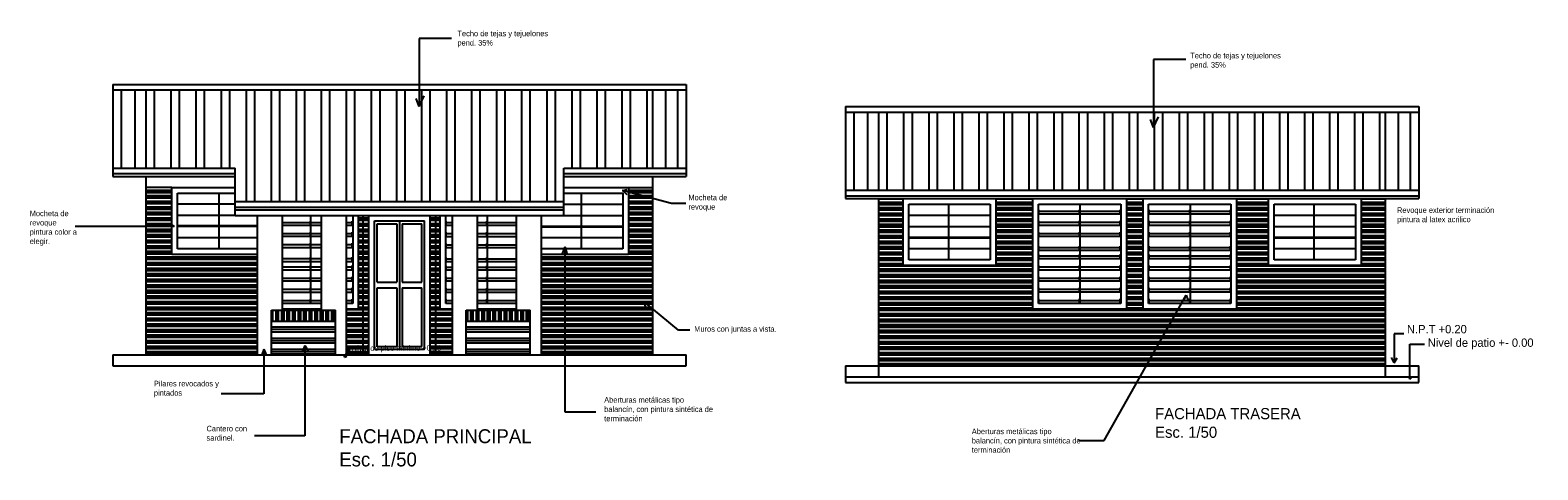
# Model space of a CAD drawing. Header units: millimetres. Extents: x 62 to 2583, y 6 to 513.
# Tile 17 of 20: x 2515 to 2542, y 476 to 484. Entities that reach past the tile are written whole.
import ezdxf

# ---------------------------------------------------------------- set-up
doc = ezdxf.new("R2010")
doc.units = ezdxf.units.MM
doc.linetypes.add('HIDDEN2', pattern=[0.1875, 0.125, -0.0625])
for name, color, linetype in [('Cotas', 3, 'Continuous'), ('EQUIPAMIENTO', 2, 'Continuous'), ('FACHADA', 1, 'Continuous')]:
    doc.layers.add(name, color=color, linetype=linetype)
pattern_1 = [(180, (2482.38477, 471.42416), (-0.1, 0.1), [0.2]), (180, (2482.36356, 471.44538), (-0.1, 0.1), [0.2]), (180, (2482.34234, 471.46659), (-0.1, 0.1), [0.2])]
pattern_2 = [(180, (2482.38477, 471.42416), (-0.2, 0.2), [0.4]), (180, (2482.34234, 471.46659), (-0.2, 0.2), [0.4]), (180, (2482.29992, 471.50901), (-0.2, 0.2), [0.4])]
pattern_3 = [(90, (2482.38477, 471.42416), (0.1, 0.1), [0.2]), (90, (2482.40598, 471.44538), (0.1, 0.1), [0.2]), (90, (2482.4272, 471.46659), (0.1, 0.1), [0.2])]

msp = doc.modelspace()

# ---------------------------------------------------------------- hatches: boundary and pattern name
at = {"layer": 'Cotas', "transparency": 33554687}
h = msp.add_hatch(dxfattribs=at)
h.set_pattern_fill('GOST_GROUND', color=1, scale=0.01, angle=135)
h.set_pattern_definition([(180, (2454.72674, 501.90835), (-0.1, 0.1), [0.2]), (180, (2454.70552, 501.92956), (-0.1, 0.1), [0.2]), (180, (2454.68431, 501.95078), (-0.1, 0.1), [0.2])])
h.paths.add_polyline_path([(2539.114, 477.62), (2539.114, 480.62), (2538.676, 480.62), (2538.676, 479.42), (2537.014, 479.42), (2537.014, 480.62), (2536.438, 480.62), (2536.438, 478.637), (2534.759, 478.637), (2534.759, 480.62), (2534.459, 480.62), (2534.459, 478.637), (2532.779, 478.637), (2532.779, 480.62), (2532.114, 480.62), (2532.114, 479.42), (2530.452, 479.42), (2530.452, 480.62), (2530.014, 480.62), (2530.014, 477.62)])
h = msp.add_hatch(dxfattribs=at)
h.set_pattern_fill('GOST_GROUND', color=1, scale=0.01, angle=135)
h.set_pattern_definition(pattern_1)
h.paths.add_polyline_path([(2520.751, 480.317), (2520.66, 480.317), (2520.66, 478.636), (2520.451, 478.636), (2520.451, 477.817), (2520.751, 477.817)])
h = msp.add_hatch(dxfattribs=at)
h.set_pattern_fill('GOST_GROUND', color=1, scale=0.01, angle=135)
h.set_pattern_definition(pattern_1)
h.paths.add_polyline_path([(2522.051, 477.817), (2522.351, 477.817), (2522.351, 478.634), (2522.131, 478.634), (2522.131, 480.317), (2522.051, 480.317)])
at = {"layer": 'FACHADA', "transparency": 33554687}
h = msp.add_hatch(dxfattribs=at)
h.set_pattern_fill('GOST_GROUND', color=256, scale=0.01, angle=135)
h.set_pattern_definition(pattern_1)
h.paths.add_polyline_path([(2517.312, 479.617), (2517.312, 480.817), (2516.851, 480.817), (2516.851, 477.817), (2518.851, 477.817), (2518.851, 479.617)])
h = msp.add_hatch(dxfattribs=at)
h.set_pattern_fill('GOST_GROUND', color=256, scale=0.01, angle=135)
h.set_pattern_definition(pattern_1)
h.paths.add_polyline_path([(2523.951, 479.617), (2523.951, 477.817), (2525.951, 477.817), (2525.951, 480.817), (2525.513, 480.817), (2525.513, 479.617)])
h = msp.add_hatch(dxfattribs=at)
h.set_pattern_fill('GOST_GROUND', color=256, scale=0.01, angle=135)
h.set_pattern_definition(pattern_1)
h.paths.add_polyline_path([(2520.851, 480.317), (2520.751, 480.317), (2520.751, 477.817), (2520.851, 477.817)])
h = msp.add_hatch(dxfattribs=at)
h.set_pattern_fill('GOST_GROUND', color=256, scale=0.01, angle=135)
h.set_pattern_definition(pattern_1)
h.paths.add_polyline_path([(2522.051, 480.317), (2521.951, 480.317), (2521.951, 477.817), (2522.051, 477.817)])
h = msp.add_hatch(dxfattribs=at)
h.set_pattern_fill('GOST_GROUND', color=256, scale=0.01, angle=45)
h.set_pattern_definition(pattern_3)
h.paths.add_polyline_path([(2520.251, 478.617), (2519.101, 478.617), (2519.101, 478.417), (2520.251, 478.417)])
h = msp.add_hatch(dxfattribs=at)
h.set_pattern_fill('GOST_GROUND', color=256, scale=0.01, angle=45)
h.set_pattern_definition(pattern_3)
h.paths.add_polyline_path([(2523.751, 478.617), (2522.601, 478.617), (2522.601, 478.417), (2523.751, 478.417)])
h = msp.add_hatch(dxfattribs=at)
h.set_pattern_fill('GOST_GROUND', color=256, scale=0.02, angle=135)
h.set_pattern_definition(pattern_2)
h.paths.add_polyline_path([(2520.251, 477.817), (2520.251, 478.417), (2519.101, 478.417), (2519.101, 477.817)])
h = msp.add_hatch(dxfattribs=at)
h.set_pattern_fill('GOST_GROUND', color=256, scale=0.02, angle=135)
h.set_pattern_definition(pattern_2)
h.paths.add_polyline_path([(2523.751, 477.817), (2523.751, 478.417), (2522.601, 478.417), (2522.601, 477.817)])

# ---------------------------------------------------------------- linework, layer by layer
at = {"layer": 'Cotas'}
for p, q in [((2522.334, 483.492), (2521.752, 483.492)), ((2521.752, 483.492), (2521.752, 482.269)), ((2535.526, 483.115), (2534.944, 483.115)), ((2534.944, 483.115), (2534.944, 481.892)), ((2516.251, 482.667), (2526.551, 482.667)), ((2516.251, 482.667), (2516.251, 481.017)), ((2526.551, 482.667), (2526.551, 481.017)), ((2516.251, 482.567), (2526.551, 482.567)), ((2516.401, 482.567), (2516.401, 481.167)), ((2516.645, 482.567), (2516.645, 481.167)), ((2516.851, 481.167), (2516.851, 482.567)), ((2517.001, 481.167), (2517.001, 482.567)), ((2517.301, 481.167), (2517.301, 482.567)), ((2517.451, 481.167), (2517.451, 482.567)), ((2517.751, 481.167), (2517.751, 482.567)), ((2517.901, 481.167), (2517.901, 482.567)), ((2518.201, 481.167), (2518.201, 482.567)), ((2518.351, 481.167), (2518.351, 482.567)), ((2518.651, 480.567), (2518.651, 482.567)), ((2518.801, 480.567), (2518.801, 482.567)), ((2519.101, 480.567), (2519.101, 482.567)), ((2519.251, 480.567), (2519.251, 482.567)), ((2519.551, 480.567), (2519.551, 482.567)), ((2519.701, 480.567), (2519.701, 482.567)), ((2520.001, 480.567), (2520.001, 482.567)), ((2520.151, 480.567), (2520.151, 482.567)), ((2520.451, 480.567), (2520.451, 482.567)), ((2520.601, 480.567), (2520.601, 482.567)), ((2520.901, 480.567), (2520.901, 482.567)), ((2521.051, 480.567), (2521.051, 482.567)), ((2521.351, 480.567), (2521.351, 482.567)), ((2521.501, 480.567), (2521.501, 482.567)), ((2521.752, 482.269), (2521.698, 482.417)), ((2521.752, 482.269), (2521.842, 482.46)), ((2521.801, 480.567), (2521.801, 482.567)), ((2521.951, 480.567), (2521.951, 482.567)), ((2522.251, 480.567), (2522.251, 482.567)), ((2522.401, 480.567), (2522.401, 482.567)), ((2522.701, 480.567), (2522.701, 482.567)), ((2522.851, 480.567), (2522.851, 482.567)), ((2523.151, 480.567), (2523.151, 482.567)), ((2523.301, 480.567), (2523.301, 482.567)), ((2523.601, 480.567), (2523.601, 482.567)), ((2523.751, 480.567), (2523.751, 482.567)), ((2524.051, 480.567), (2524.051, 482.567)), ((2524.201, 480.567), (2524.201, 482.567)), ((2524.501, 481.167), (2524.501, 482.567)), ((2524.651, 481.167), (2524.651, 482.567)), ((2524.951, 481.167), (2524.951, 482.567)), ((2525.101, 481.167), (2525.101, 482.567)), ((2525.401, 481.167), (2525.401, 482.567)), ((2525.551, 481.167), (2525.551, 482.567)), ((2525.851, 481.167), (2525.851, 482.567)), ((2525.951, 481.167), (2525.951, 482.567)), ((2526.183, 481.167), (2526.183, 482.567)), ((2526.401, 481.167), (2526.401, 482.567)), ((2529.414, 482.27), (2539.714, 482.27)), ((2529.414, 482.27), (2529.414, 480.62)), ((2529.414, 482.17), (2539.714, 482.17)), ((2529.564, 482.17), (2529.564, 480.77)), ((2529.809, 482.17), (2529.809, 480.77)), ((2530.014, 480.77), (2530.014, 482.17)), ((2530.164, 480.77), (2530.164, 482.17)), ((2530.464, 480.77), (2530.464, 482.17)), ((2530.614, 480.77), (2530.614, 482.17)), ((2530.914, 480.77), (2530.914, 482.17)), ((2531.064, 480.77), (2531.064, 482.17)), ((2531.364, 480.77), (2531.364, 482.17)), ((2531.514, 480.77), (2531.514, 482.17)), ((2531.814, 480.77), (2531.814, 482.17)), ((2531.964, 480.77), (2531.964, 482.17)), ((2532.264, 480.77), (2532.264, 482.17)), ((2532.414, 480.77), (2532.414, 482.17)), ((2532.714, 480.77), (2532.714, 482.17)), ((2532.864, 480.77), (2532.864, 482.17)), ((2533.164, 480.77), (2533.164, 482.17)), ((2533.314, 480.77), (2533.314, 482.17)), ((2533.614, 480.77), (2533.614, 482.17)), ((2533.764, 480.77), (2533.764, 482.17)), ((2534.064, 480.77), (2534.064, 482.17)), ((2534.214, 480.77), (2534.214, 482.17)), ((2534.514, 480.77), (2534.514, 482.17)), ((2534.664, 480.77), (2534.664, 482.17)), ((2534.964, 480.77), (2534.964, 482.17)), ((2535.114, 480.77), (2535.114, 482.17)), ((2535.414, 480.77), (2535.414, 482.17)), ((2535.564, 480.77), (2535.564, 482.17)), ((2535.864, 480.77), (2535.864, 482.17)), ((2536.014, 480.77), (2536.014, 482.17)), ((2536.314, 480.77), (2536.314, 482.17)), ((2536.464, 480.77), (2536.464, 482.17)), ((2536.764, 480.77), (2536.764, 482.17)), ((2536.914, 480.77), (2536.914, 482.17)), ((2537.214, 480.77), (2537.214, 482.17)), ((2537.364, 480.77), (2537.364, 482.17)), ((2537.664, 480.77), (2537.664, 482.17)), ((2537.814, 480.77), (2537.814, 482.17)), ((2538.114, 480.77), (2538.114, 482.17)), ((2538.264, 480.77), (2538.264, 482.17)), ((2538.564, 480.77), (2538.564, 482.17)), ((2538.714, 480.77), (2538.714, 482.17)), ((2539.014, 480.77), (2539.014, 482.17)), ((2539.114, 480.77), (2539.114, 482.17)), ((2539.347, 480.77), (2539.347, 482.17)), ((2539.564, 480.77), (2539.564, 482.17)), ((2539.714, 482.27), (2539.714, 480.62)), ((2534.944, 481.892), (2534.89, 482.04)), ((2534.944, 481.892), (2535.035, 482.084)), ((2516.251, 481.167), (2518.451, 481.167)), ((2516.251, 481.067), (2518.451, 481.067)), ((2518.451, 480.317), (2518.451, 481.167)), ((2524.351, 480.317), (2524.351, 481.167)), ((2524.351, 481.167), (2526.551, 481.167)), ((2524.351, 481.067), (2526.551, 481.067)), ((2516.251, 481.017), (2518.451, 481.017)), ((2516.851, 477.817), (2516.851, 481.017)), ((2517.312, 480.817), (2516.851, 480.817)), ((2517.312, 480.817), (2518.451, 480.817)), ((2517.312, 479.617), (2517.312, 480.817)), ((2524.351, 481.017), (2526.551, 481.017)), ((2524.351, 480.817), (2525.513, 480.817)), ((2525.41, 480.763), (2525.494, 480.78)), ((2526.288, 480.533), (2525.41, 480.763)), ((2525.41, 480.763), (2525.488, 480.693)), ((2525.513, 480.817), (2525.513, 479.617)), ((2525.513, 480.817), (2525.951, 480.817)), ((2525.951, 477.817), (2525.951, 481.017)), ((2529.414, 480.77), (2539.714, 480.77)), ((2517.412, 480.717), (2518.451, 480.717)), ((2517.412, 479.717), (2517.412, 480.717)), ((2518.451, 480.517), (2517.412, 480.517)), ((2518.162, 479.717), (2518.162, 480.717)), ((2518.451, 480.567), (2524.351, 480.567)), ((2524.351, 480.717), (2525.413, 480.717)), ((2524.351, 480.517), (2525.413, 480.517)), ((2524.663, 480.717), (2524.663, 479.717)), ((2525.413, 480.717), (2525.413, 479.717)), ((2526.548, 480.533), (2526.288, 480.533)), ((2529.414, 480.67), (2539.714, 480.67)), ((2529.414, 480.62), (2539.714, 480.62)), ((2530.014, 477.42), (2530.014, 480.62)), ((2530.452, 479.42), (2530.452, 480.62)), ((2530.552, 479.52), (2530.552, 480.52)), ((2530.552, 480.52), (2532.014, 480.52)), ((2531.264, 480.52), (2531.264, 479.52)), ((2532.014, 480.52), (2532.014, 479.52)), ((2532.114, 480.62), (2532.114, 479.42)), ((2532.779, 478.637), (2532.779, 480.62)), ((2532.779, 480.62), (2534.359, 480.62)), ((2532.879, 478.737), (2532.879, 480.52)), ((2532.879, 480.52), (2534.359, 480.52)), ((2533.629, 478.737), (2533.629, 480.52)), ((2534.359, 480.52), (2534.359, 478.737)), ((2534.459, 480.62), (2534.459, 478.637)), ((2534.759, 478.637), (2534.759, 480.62)), ((2534.859, 478.737), (2534.859, 480.52)), ((2534.859, 480.52), (2536.338, 480.52)), ((2535.609, 478.737), (2535.609, 480.52)), ((2536.338, 480.52), (2536.338, 478.737)), ((2536.438, 480.62), (2536.438, 478.637)), ((2537.014, 479.42), (2537.014, 480.62)), ((2537.114, 480.62), (2538.676, 480.62)), ((2537.114, 479.52), (2537.114, 480.52)), ((2537.114, 480.52), (2538.576, 480.52)), ((2537.826, 480.52), (2537.826, 479.52)), ((2538.576, 480.52), (2538.576, 479.52)), ((2538.676, 480.62), (2538.676, 479.42)), ((2538.676, 480.62), (2539.114, 480.62)), ((2539.114, 477.42), (2539.114, 480.62)), ((2518.451, 480.317), (2517.412, 480.317)), ((2518.451, 480.467), (2524.351, 480.467)), ((2518.451, 480.417), (2524.351, 480.417)), ((2518.451, 480.317), (2524.351, 480.317)), ((2518.851, 477.817), (2518.851, 480.317)), ((2519.301, 478.617), (2519.301, 480.317)), ((2520.001, 478.617), (2520.001, 480.317)), ((2520.451, 477.817), (2520.451, 480.317)), ((2520.66, 480.317), (2520.66, 478.636)), ((2520.751, 477.817), (2520.751, 480.317)), ((2520.851, 477.817), (2520.851, 480.317)), ((2521.951, 477.817), (2521.951, 480.317)), ((2522.051, 477.817), (2522.051, 480.317)), ((2522.131, 478.634), (2522.131, 480.317)), ((2522.231, 478.734), (2522.231, 480.317)), ((2522.351, 477.817), (2522.351, 480.317)), ((2522.801, 478.617), (2522.801, 480.317)), ((2522.981, 478.734), (2522.981, 480.317)), ((2523.501, 478.617), (2523.501, 480.317)), ((2523.951, 477.817), (2523.951, 480.317)), ((2524.351, 480.317), (2525.413, 480.317)), ((2530.552, 480.32), (2532.014, 480.32)), ((2532.889, 480.417), (2532.879, 480.417)), ((2534.359, 480.337), (2532.879, 480.337)), ((2532.889, 480.337), (2532.889, 480.417)), ((2534.349, 480.387), (2532.889, 480.387)), ((2533.619, 480.337), (2533.619, 480.417)), ((2533.619, 480.417), (2533.629, 480.417)), ((2534.869, 480.417), (2534.859, 480.417)), ((2536.338, 480.337), (2534.859, 480.337)), ((2534.869, 480.337), (2534.869, 480.417)), ((2536.328, 480.387), (2534.869, 480.387)), ((2535.599, 480.337), (2535.599, 480.417)), ((2535.599, 480.417), (2535.609, 480.417)), ((2537.114, 480.32), (2538.576, 480.32)), ((2515.573, 480.121), (2517.352, 480.124)), ((2517.352, 480.124), (2517.322, 480.136)), ((2517.352, 480.124), (2517.323, 480.115)), ((2518.851, 480.127), (2517.412, 480.127)), ((2518.851, 480.117), (2517.412, 480.117)), ((2520.951, 480.217), (2521.851, 480.217)), ((2520.951, 477.917), (2520.951, 480.217)), ((2521.001, 480.167), (2521.351, 480.167)), ((2521.001, 479.117), (2521.001, 480.167)), ((2521.351, 480.167), (2521.351, 479.117)), ((2521.401, 480.217), (2521.401, 477.917)), ((2521.451, 480.167), (2521.801, 480.167)), ((2521.451, 480.167), (2521.451, 479.117)), ((2521.801, 479.117), (2521.801, 480.167)), ((2521.851, 477.917), (2521.851, 480.217)), ((2522.241, 480.214), (2522.231, 480.214)), ((2522.351, 480.134), (2522.231, 480.134)), ((2522.241, 480.014), (2522.231, 480.014)), ((2522.241, 480.134), (2522.241, 480.214)), ((2522.351, 480.184), (2522.241, 480.184)), ((2522.241, 479.934), (2522.241, 480.014)), ((2522.351, 479.984), (2522.241, 479.984)), ((2523.501, 480.184), (2522.801, 480.184)), ((2523.501, 480.134), (2522.801, 480.134)), ((2523.501, 479.984), (2522.801, 479.984)), ((2522.971, 480.134), (2522.971, 480.214)), ((2522.971, 480.214), (2522.981, 480.214)), ((2522.971, 479.934), (2522.971, 480.014)), ((2522.971, 480.014), (2522.981, 480.014)), ((2525.413, 480.117), (2523.951, 480.117)), ((2525.413, 480.107), (2523.951, 480.107)), ((2530.552, 480.12), (2532.014, 480.12)), ((2532.889, 480.217), (2532.879, 480.217)), ((2534.359, 480.137), (2532.879, 480.137)), ((2532.889, 480.017), (2532.879, 480.017)), ((2532.889, 480.137), (2532.889, 480.217)), ((2534.349, 480.187), (2532.889, 480.187)), ((2532.889, 479.937), (2532.889, 480.017)), ((2534.349, 479.987), (2532.889, 479.987)), ((2533.619, 480.137), (2533.619, 480.217)), ((2533.619, 480.217), (2533.629, 480.217)), ((2533.619, 479.937), (2533.619, 480.017)), ((2533.619, 480.017), (2533.629, 480.017)), ((2534.869, 480.217), (2534.859, 480.217)), ((2536.338, 480.137), (2534.859, 480.137)), ((2534.869, 480.017), (2534.859, 480.017)), ((2534.869, 480.137), (2534.869, 480.217)), ((2536.328, 480.187), (2534.869, 480.187)), ((2534.869, 479.937), (2534.869, 480.017)), ((2536.328, 479.987), (2534.869, 479.987)), ((2535.599, 480.137), (2535.599, 480.217)), ((2535.599, 480.217), (2535.609, 480.217)), ((2535.599, 479.937), (2535.599, 480.017)), ((2535.599, 480.017), (2535.609, 480.017)), ((2537.114, 480.12), (2538.576, 480.12)), ((2518.851, 479.917), (2517.412, 479.917)), ((2518.851, 479.717), (2517.412, 479.717)), ((2522.351, 479.934), (2522.231, 479.934)), ((2522.241, 479.814), (2522.231, 479.814)), ((2522.351, 479.734), (2522.231, 479.734)), ((2522.241, 479.734), (2522.241, 479.814)), ((2522.351, 479.784), (2522.241, 479.784)), ((2523.501, 479.934), (2522.801, 479.934)), ((2523.501, 479.784), (2522.801, 479.784)), ((2523.501, 479.734), (2522.801, 479.734)), ((2522.971, 479.734), (2522.971, 479.814)), ((2522.971, 479.814), (2522.981, 479.814)), ((2525.413, 479.917), (2523.951, 479.917)), ((2525.413, 479.717), (2523.951, 479.717)), ((2524.369, 479.754), (2524.315, 479.617)), ((2524.369, 479.754), (2524.369, 476.792)), ((2524.369, 479.754), (2524.411, 479.617)), ((2532.014, 479.92), (2530.552, 479.92)), ((2532.014, 479.91), (2530.552, 479.91)), ((2532.014, 479.72), (2530.552, 479.72)), ((2534.359, 479.937), (2532.879, 479.937)), ((2532.889, 479.767), (2532.879, 479.767)), ((2534.359, 479.687), (2532.879, 479.687)), ((2532.889, 479.687), (2532.889, 479.767)), ((2534.349, 479.737), (2532.889, 479.737)), ((2533.619, 479.687), (2533.619, 479.767)), ((2533.619, 479.767), (2533.629, 479.767)), ((2536.338, 479.937), (2534.859, 479.937)), ((2534.869, 479.767), (2534.859, 479.767)), ((2536.338, 479.687), (2534.859, 479.687)), ((2534.869, 479.687), (2534.869, 479.767)), ((2536.328, 479.737), (2534.869, 479.737)), ((2535.599, 479.687), (2535.599, 479.767)), ((2535.599, 479.767), (2535.609, 479.767)), ((2538.576, 479.92), (2537.114, 479.92)), ((2538.576, 479.91), (2537.114, 479.91)), ((2538.576, 479.72), (2537.114, 479.72)), ((2518.851, 479.617), (2517.312, 479.617)), ((2522.241, 479.564), (2522.231, 479.564)), ((2522.351, 479.484), (2522.231, 479.484)), ((2522.241, 479.414), (2522.231, 479.414)), ((2522.241, 479.484), (2522.241, 479.564)), ((2522.351, 479.534), (2522.241, 479.534)), ((2522.241, 479.334), (2522.241, 479.414)), ((2523.501, 479.534), (2522.801, 479.534)), ((2523.501, 479.484), (2522.801, 479.484)), ((2522.971, 479.484), (2522.971, 479.564)), ((2522.971, 479.564), (2522.981, 479.564)), ((2522.971, 479.334), (2522.971, 479.414)), ((2522.971, 479.414), (2522.981, 479.414)), ((2525.513, 479.617), (2523.951, 479.617)), ((2532.114, 479.42), (2530.452, 479.42)), ((2532.014, 479.52), (2530.552, 479.52)), ((2532.889, 479.617), (2532.879, 479.617)), ((2534.359, 479.537), (2532.879, 479.537)), ((2532.889, 479.417), (2532.879, 479.417)), ((2532.889, 479.537), (2532.889, 479.617)), ((2534.349, 479.587), (2532.889, 479.587)), ((2532.889, 479.337), (2532.889, 479.417)), ((2533.619, 479.537), (2533.619, 479.617)), ((2533.619, 479.617), (2533.629, 479.617)), ((2533.619, 479.337), (2533.619, 479.417)), ((2533.619, 479.417), (2533.629, 479.417)), ((2534.869, 479.617), (2534.859, 479.617)), ((2536.338, 479.537), (2534.859, 479.537)), ((2534.869, 479.417), (2534.859, 479.417)), ((2534.869, 479.537), (2534.869, 479.617)), ((2536.328, 479.587), (2534.869, 479.587)), ((2534.869, 479.337), (2534.869, 479.417)), ((2535.599, 479.537), (2535.599, 479.617)), ((2535.599, 479.617), (2535.609, 479.617)), ((2535.599, 479.337), (2535.599, 479.417)), ((2535.599, 479.417), (2535.609, 479.417)), ((2538.676, 479.42), (2537.014, 479.42)), ((2538.576, 479.52), (2537.114, 479.52)), ((2522.351, 479.334), (2522.231, 479.334)), ((2522.241, 479.214), (2522.231, 479.214)), ((2522.351, 479.134), (2522.231, 479.134)), ((2522.351, 479.384), (2522.241, 479.384)), ((2522.241, 479.134), (2522.241, 479.214)), ((2522.351, 479.184), (2522.241, 479.184)), ((2523.501, 479.384), (2522.801, 479.384)), ((2523.501, 479.334), (2522.801, 479.334)), ((2523.501, 479.184), (2522.801, 479.184)), ((2523.501, 479.134), (2522.801, 479.134)), ((2522.971, 479.134), (2522.971, 479.214)), ((2522.971, 479.214), (2522.981, 479.214)), ((2534.359, 479.337), (2532.879, 479.337)), ((2532.889, 479.217), (2532.879, 479.217)), ((2534.359, 479.137), (2532.879, 479.137)), ((2534.349, 479.387), (2532.889, 479.387)), ((2532.889, 479.137), (2532.889, 479.217)), ((2534.349, 479.187), (2532.889, 479.187)), ((2533.619, 479.137), (2533.619, 479.217)), ((2533.619, 479.217), (2533.629, 479.217)), ((2536.338, 479.337), (2534.859, 479.337)), ((2534.869, 479.217), (2534.859, 479.217)), ((2536.338, 479.137), (2534.859, 479.137)), ((2536.328, 479.387), (2534.869, 479.387)), ((2534.869, 479.137), (2534.869, 479.217)), ((2536.328, 479.187), (2534.869, 479.187)), ((2535.599, 479.137), (2535.599, 479.217)), ((2535.599, 479.217), (2535.609, 479.217)), ((2521.001, 479.117), (2521.351, 479.117)), ((2521.001, 477.967), (2521.001, 479.017)), ((2521.001, 479.017), (2521.351, 479.017)), ((2521.351, 479.017), (2521.351, 477.967)), ((2521.451, 479.117), (2521.801, 479.117)), ((2521.451, 479.017), (2521.451, 477.967)), ((2521.451, 479.017), (2521.801, 479.017)), ((2521.801, 477.967), (2521.801, 479.017)), ((2522.241, 479.014), (2522.231, 479.014)), ((2522.351, 478.934), (2522.231, 478.934)), ((2522.241, 478.934), (2522.241, 479.014)), ((2522.351, 478.984), (2522.241, 478.984)), ((2523.501, 478.984), (2522.801, 478.984)), ((2523.501, 478.934), (2522.801, 478.934)), ((2522.971, 478.934), (2522.971, 479.014)), ((2522.971, 479.014), (2522.981, 479.014)), ((2532.889, 479.017), (2532.879, 479.017)), ((2534.359, 478.937), (2532.879, 478.937)), ((2532.889, 478.937), (2532.889, 479.017)), ((2534.349, 478.987), (2532.889, 478.987)), ((2533.619, 478.937), (2533.619, 479.017)), ((2533.619, 479.017), (2533.629, 479.017)), ((2534.058, 476.277), (2535.535, 478.885)), ((2534.869, 479.017), (2534.859, 479.017)), ((2536.338, 478.937), (2534.859, 478.937)), ((2534.869, 478.937), (2534.869, 479.017)), ((2536.328, 478.987), (2534.869, 478.987)), ((2535.535, 478.885), (2535.492, 478.8)), ((2535.535, 478.885), (2535.563, 478.805)), ((2535.599, 478.937), (2535.599, 479.017)), ((2535.599, 479.017), (2535.609, 479.017)), ((2519.101, 478.617), (2520.251, 478.617)), ((2519.101, 477.817), (2519.101, 478.617)), ((2520.001, 478.636), (2519.301, 478.636)), ((2520.251, 477.817), (2520.251, 478.617)), ((2520.66, 478.636), (2520.451, 478.636)), ((2522.351, 478.634), (2522.131, 478.634)), ((2522.241, 478.814), (2522.231, 478.814)), ((2522.351, 478.734), (2522.231, 478.734)), ((2522.241, 478.734), (2522.241, 478.814)), ((2522.351, 478.784), (2522.241, 478.784)), ((2522.601, 478.617), (2523.751, 478.617)), ((2522.601, 477.817), (2522.601, 478.617)), ((2523.501, 478.784), (2522.801, 478.784)), ((2523.501, 478.734), (2522.801, 478.734)), ((2523.501, 478.634), (2522.801, 478.634)), ((2522.971, 478.734), (2522.971, 478.814)), ((2522.971, 478.814), (2522.981, 478.814)), ((2523.751, 477.817), (2523.751, 478.617)), ((2526.413, 478.257), (2525.79, 478.775)), ((2525.79, 478.775), (2525.829, 478.649)), ((2525.79, 478.775), (2525.893, 478.744)), ((2534.459, 478.637), (2532.779, 478.637)), ((2534.359, 478.737), (2532.879, 478.737)), ((2534.349, 478.787), (2532.889, 478.787)), ((2536.438, 478.637), (2534.759, 478.637)), ((2536.338, 478.737), (2534.859, 478.737)), ((2536.328, 478.787), (2534.869, 478.787)), ((2519.101, 478.417), (2520.251, 478.417)), ((2522.601, 478.417), (2523.751, 478.417)), ((2526.617, 478.257), (2526.413, 478.257)), ((2539.446, 478.193), (2539.27, 478.193)), ((2539.27, 478.193), (2539.27, 477.67)), ((2516.251, 477.817), (2526.551, 477.817)), ((2516.251, 477.817), (2516.251, 477.617)), ((2516.851, 477.817), (2525.951, 477.817)), ((2518.961, 477.919), (2518.929, 477.817)), ((2518.961, 477.919), (2518.961, 477.113)), ((2518.961, 477.919), (2519.003, 477.817)), ((2519.701, 477.985), (2519.661, 477.879)), ((2519.701, 477.985), (2519.701, 476.359)), ((2519.701, 477.985), (2519.76, 477.879)), ((2520.416, 477.772), (2520.413, 477.802)), ((2520.468, 477.906), (2520.416, 477.772)), ((2520.416, 477.772), (2520.454, 477.792)), ((2520.514, 477.906), (2520.468, 477.906)), ((2520.951, 477.917), (2521.851, 477.917)), ((2521.001, 477.967), (2521.351, 477.967)), ((2521.451, 477.967), (2521.801, 477.967)), ((2526.551, 477.617), (2526.551, 477.817)), ((2539.554, 477.378), (2539.554, 478.004)), ((2539.554, 478.004), (2539.813, 478.004)), ((2516.251, 477.617), (2526.551, 477.617)), ((2529.414, 477.62), (2539.714, 477.62)), ((2529.414, 477.62), (2529.414, 477.32)), ((2539.27, 477.67), (2539.223, 477.766)), ((2539.27, 477.67), (2539.325, 477.763)), ((2539.714, 477.32), (2539.714, 477.62)), ((2529.414, 477.42), (2539.714, 477.42)), ((2529.414, 477.32), (2539.714, 477.32)), ((2539.554, 477.378), (2539.544, 477.411)), ((2539.554, 477.378), (2539.581, 477.409)), ((2518.961, 477.113), (2518.198, 477.113)), ((2524.369, 476.792), (2524.928, 476.792)), ((2519.701, 476.359), (2518.796, 476.359)), ((2533.6, 476.277), (2534.058, 476.277))]:
    msp.add_line(p, q, dxfattribs=at)
at = {"layer": 'Cotas', "linetype": 'HIDDEN2'}
msp.add_line((2529.414, 477.62), (2539.714, 477.62), dxfattribs=at)
at = {"layer": 'EQUIPAMIENTO'}
for p, q in [((2519.81, 478.736), (2519.81, 480.317)), ((2520.56, 480.317), (2520.56, 478.736)), ((2534.249, 480.387), (2534.149, 480.387)), ((2534.259, 480.337), (2534.149, 480.337)), ((2534.349, 480.337), (2534.349, 480.417)), ((2534.349, 480.417), (2534.359, 480.417)), ((2536.228, 480.387), (2536.128, 480.387)), ((2536.238, 480.337), (2536.128, 480.337)), ((2536.328, 480.337), (2536.328, 480.417)), ((2536.328, 480.417), (2536.338, 480.417)), ((2520.001, 480.186), (2519.301, 480.186)), ((2520.001, 480.136), (2519.301, 480.136)), ((2520.001, 479.986), (2519.301, 479.986)), ((2519.8, 480.136), (2519.8, 480.216)), ((2519.8, 480.216), (2519.81, 480.216)), ((2519.8, 479.936), (2519.8, 480.016)), ((2519.8, 480.016), (2519.81, 480.016)), ((2520.55, 480.186), (2520.451, 480.186)), ((2520.56, 480.136), (2520.451, 480.136)), ((2520.55, 479.986), (2520.451, 479.986)), ((2520.55, 480.136), (2520.55, 480.216)), ((2520.55, 480.216), (2520.56, 480.216)), ((2520.55, 479.936), (2520.55, 480.016)), ((2520.55, 480.016), (2520.56, 480.016)), ((2534.249, 480.187), (2534.149, 480.187)), ((2534.259, 480.137), (2534.149, 480.137)), ((2534.249, 479.987), (2534.149, 479.987)), ((2534.349, 480.137), (2534.349, 480.217)), ((2534.349, 480.217), (2534.359, 480.217)), ((2534.349, 479.937), (2534.349, 480.017)), ((2534.349, 480.017), (2534.359, 480.017)), ((2536.228, 480.187), (2536.128, 480.187)), ((2536.238, 480.137), (2536.128, 480.137)), ((2536.228, 479.987), (2536.128, 479.987)), ((2536.328, 480.137), (2536.328, 480.217)), ((2536.328, 480.217), (2536.338, 480.217)), ((2536.328, 479.937), (2536.328, 480.017)), ((2536.328, 480.017), (2536.338, 480.017)), ((2520.001, 479.936), (2519.301, 479.936)), ((2520.001, 479.786), (2519.301, 479.786)), ((2520.001, 479.736), (2519.301, 479.736)), ((2519.8, 479.736), (2519.8, 479.816)), ((2519.8, 479.816), (2519.81, 479.816)), ((2520.56, 479.936), (2520.451, 479.936)), ((2520.55, 479.786), (2520.451, 479.786)), ((2520.56, 479.736), (2520.451, 479.736)), ((2520.55, 479.736), (2520.55, 479.816)), ((2520.55, 479.816), (2520.56, 479.816)), ((2534.259, 479.937), (2534.149, 479.937)), ((2534.249, 479.737), (2534.149, 479.737)), ((2534.259, 479.687), (2534.149, 479.687)), ((2534.349, 479.687), (2534.349, 479.767)), ((2534.349, 479.767), (2534.359, 479.767)), ((2536.238, 479.937), (2536.128, 479.937)), ((2536.228, 479.737), (2536.128, 479.737)), ((2536.238, 479.687), (2536.128, 479.687)), ((2536.328, 479.687), (2536.328, 479.767)), ((2536.328, 479.767), (2536.338, 479.767)), ((2520.001, 479.536), (2519.301, 479.536)), ((2520.001, 479.486), (2519.301, 479.486)), ((2519.8, 479.486), (2519.8, 479.566)), ((2519.8, 479.566), (2519.81, 479.566)), ((2519.8, 479.336), (2519.8, 479.416)), ((2519.8, 479.416), (2519.81, 479.416)), ((2520.55, 479.536), (2520.451, 479.536)), ((2520.56, 479.486), (2520.451, 479.486)), ((2520.55, 479.486), (2520.55, 479.566)), ((2520.55, 479.566), (2520.56, 479.566)), ((2520.55, 479.336), (2520.55, 479.416)), ((2520.55, 479.416), (2520.56, 479.416)), ((2534.249, 479.587), (2534.149, 479.587)), ((2534.259, 479.537), (2534.149, 479.537)), ((2534.349, 479.537), (2534.349, 479.617)), ((2534.349, 479.617), (2534.359, 479.617)), ((2534.349, 479.337), (2534.349, 479.417)), ((2534.349, 479.417), (2534.359, 479.417)), ((2536.228, 479.587), (2536.128, 479.587)), ((2536.238, 479.537), (2536.128, 479.537)), ((2536.328, 479.537), (2536.328, 479.617)), ((2536.328, 479.617), (2536.338, 479.617)), ((2536.328, 479.337), (2536.328, 479.417)), ((2536.328, 479.417), (2536.338, 479.417)), ((2520.001, 479.386), (2519.301, 479.386)), ((2520.001, 479.336), (2519.301, 479.336)), ((2520.001, 479.186), (2519.301, 479.186)), ((2520.001, 479.136), (2519.301, 479.136)), ((2519.8, 479.136), (2519.8, 479.216)), ((2519.8, 479.216), (2519.81, 479.216)), ((2520.55, 479.386), (2520.451, 479.386)), ((2520.56, 479.336), (2520.451, 479.336)), ((2520.55, 479.186), (2520.451, 479.186)), ((2520.56, 479.136), (2520.451, 479.136)), ((2520.55, 479.136), (2520.55, 479.216)), ((2520.55, 479.216), (2520.56, 479.216)), ((2534.249, 479.387), (2534.149, 479.387)), ((2534.259, 479.337), (2534.149, 479.337)), ((2534.249, 479.187), (2534.149, 479.187)), ((2534.259, 479.137), (2534.149, 479.137)), ((2534.349, 479.137), (2534.349, 479.217)), ((2534.349, 479.217), (2534.359, 479.217)), ((2534.349, 479.137), (2534.349, 479.217)), ((2534.349, 479.217), (2534.359, 479.217)), ((2536.228, 479.387), (2536.128, 479.387)), ((2536.238, 479.337), (2536.128, 479.337)), ((2536.228, 479.187), (2536.128, 479.187)), ((2536.238, 479.137), (2536.128, 479.137)), ((2536.328, 479.137), (2536.328, 479.217)), ((2536.328, 479.217), (2536.338, 479.217)), ((2536.328, 479.137), (2536.328, 479.217)), ((2536.328, 479.217), (2536.338, 479.217)), ((2520.001, 478.986), (2519.301, 478.986)), ((2520.001, 478.936), (2519.301, 478.936)), ((2519.8, 478.936), (2519.8, 479.016)), ((2519.8, 479.016), (2519.81, 479.016)), ((2520.55, 478.986), (2520.451, 478.986)), ((2520.56, 478.936), (2520.451, 478.936)), ((2520.55, 478.936), (2520.55, 479.016)), ((2520.55, 479.016), (2520.56, 479.016)), ((2520.55, 478.936), (2520.55, 479.016)), ((2520.55, 479.016), (2520.56, 479.016)), ((2534.349, 478.937), (2534.349, 479.017)), ((2534.349, 479.017), (2534.359, 479.017)), ((2536.328, 478.937), (2536.328, 479.017)), ((2536.328, 479.017), (2536.338, 479.017)), ((2520.001, 478.786), (2519.301, 478.786)), ((2520.001, 478.736), (2519.301, 478.736)), ((2519.8, 478.736), (2519.8, 478.816)), ((2519.8, 478.816), (2519.81, 478.816)), ((2520.55, 478.786), (2520.451, 478.786)), ((2520.56, 478.736), (2520.451, 478.736)), ((2520.55, 478.736), (2520.55, 478.816)), ((2520.55, 478.816), (2520.56, 478.816)), ((2532.889, 478.817), (2532.879, 478.817)), ((2532.889, 478.737), (2532.889, 478.817)), ((2533.619, 478.737), (2533.619, 478.817)), ((2533.619, 478.817), (2533.629, 478.817)), ((2534.349, 478.737), (2534.349, 478.817)), ((2534.349, 478.817), (2534.359, 478.817)), ((2534.869, 478.817), (2534.859, 478.817)), ((2534.869, 478.737), (2534.869, 478.817)), ((2535.599, 478.737), (2535.599, 478.817)), ((2535.599, 478.817), (2535.609, 478.817)), ((2536.328, 478.737), (2536.328, 478.817)), ((2536.328, 478.817), (2536.338, 478.817))]:
    msp.add_line(p, q, dxfattribs=at)

# ---------------------------------------------------------------- texts
at = {"layer": 'Cotas', "attachment_point": 1}
for s, width, insert, char_height in [('Techo de tejas y tejuelones pend. 35%', 1.8784, (2522.442, 483.631), 0.1), ('Techo de tejas y tejuelones pend. 35%', 1.8784, (2535.606, 483.234), 0.1), ('Mocheta de revoque ', 0.86936, (2526.591, 480.688), 0.1), ('Mocheta de revoque pintura color a elegir.', 0.86936, (2514.758, 480.403), 0.1), ('Revoque exterior terminación pintura al latex acrilico', 1.83959, (2539.321, 480.462), 0.1), ('Muros con juntas a vista.', 1.62081, (2526.696, 478.329), 0.1), ('N.P.T +0.20', 1.16616, (2539.499, 478.351), 0.15), ('Nivel de patio +- 0.00', 2.69627, (2539.873, 478.109), 0.15), ('Nivel de piso minimo +0.20', 1.72419, (2520.542, 477.988), 0.1), ('Pilares revocados y pintados', 1.33636, (2516.99, 477.349), 0.1), ('Aberturas metálicas tipo balancín, con pintura sintética de terminación ', 1.97586, (2525.078, 477.056), 0.1), ('FACHADA TRASERA \\PEsc. 1/50', 3.82538, (2534.975, 476.86), 0.2), ('Cantero con sardinel.', 0.86936, (2517.934, 476.542), 0.1), ('FACHADA PRINCIPAL \\PEsc. 1/50', 3.82538, (2520.319, 476.48), 0.25), ('Aberturas metálicas tipo balancín, con pintura sintética de terminación ', 1.97586, (2531.682, 476.492), 0.1)]:
    msp.add_mtext_dynamic_manual_height_columns(s, width=width, gutter_width=1, heights=[0], dxfattribs=dict(at, insert=insert, char_height=char_height))

doc.saveas('drawing.dxf')
